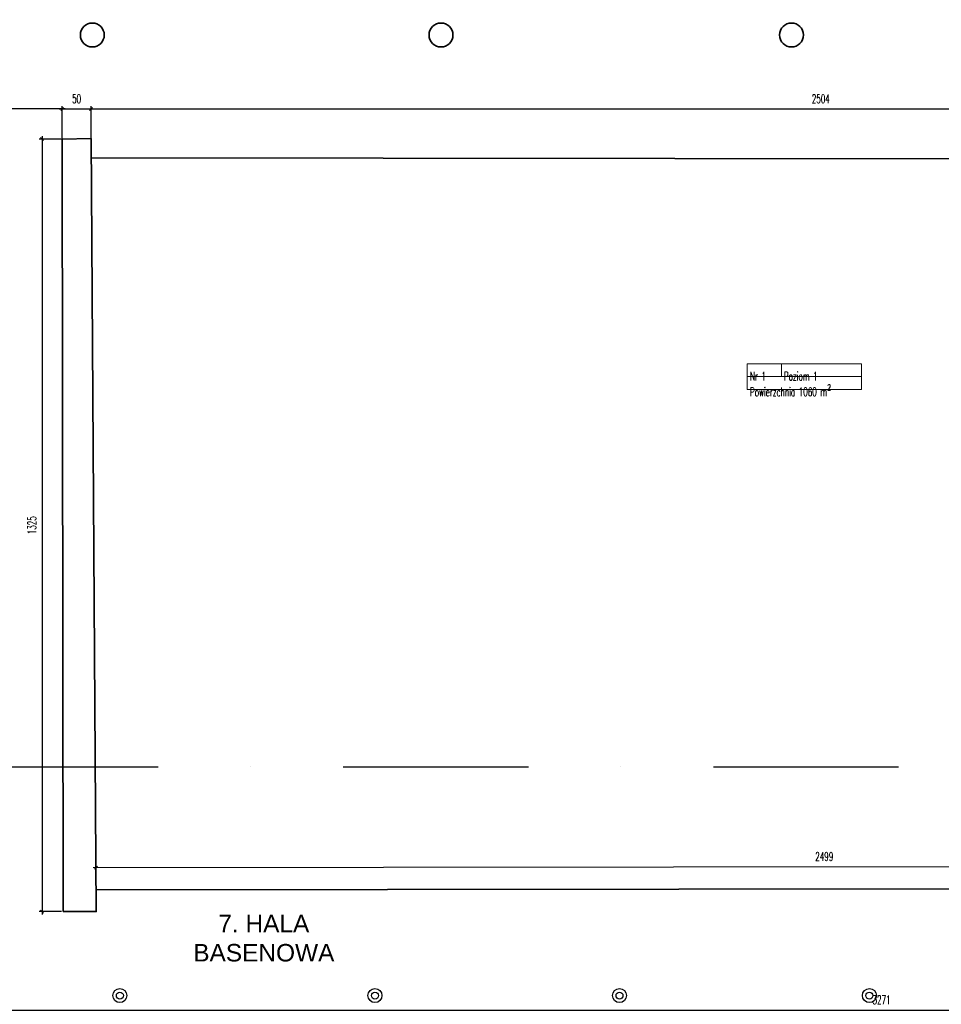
# Model space of a CAD drawing. Header units: millimetres. Extents: x 19887 to 192597, y -14203 to 39042.
# Tile 82 of 256: x 36201 to 38478, y -9852 to -7420. Entities that reach past the tile are written whole.
import ezdxf

# ---------------------------------------------------------------- set-up
doc = ezdxf.new("R2010")
doc.units = ezdxf.units.MM
doc.linetypes.add('KRESKAKROPKA', pattern=[25.4, 12.7, -6.35, 0, -6.35])
doc.layers.get('Defpoints').update_dxf_attribs({"color": 4})
for name, color, linetype in [('A_DBA-RAMKI', 6, 'Continuous'), ('A_DBA_WPUSTY SAN', 150, 'Continuous'), ('Osie przekroj', 252, 'Continuous'), ('Wymiarowanie', 3, 'Continuous')]:
    doc.layers.add(name, color=color, linetype=linetype)
doc.layers.add('Basen_rzut_poziom_1_obrys', color=252, linetype='Continuous', lineweight=35)
doc.layers.add('Tabela', color=1, linetype='Continuous', lineweight=0)
doc.styles.add('ARIAL', font='arial.ttf')
doc.styles.add('ROMANS', font='romans.shx', dxfattribs={"width": 0.6})
doc.styles.get("Standard").update_dxf_attribs({"font": 'arial.ttf'})
doc.dimstyles.new('000001FB70622F18', dxfattribs={"dimtxt": 20, "dimasz": 5, "dimexe": 5, "dimexo": 1, "dimgap": 20, "dimtad": 1, "dimtoh": 1, "dimdec": 0, "dimtxsty": 'Standard', "dimblk": 'OBLIQUE', "dimcen": 0, "dimdle": 5, "dimclrd": 252, "dimclre": 252, "dimclrt": 252, "dimadec": 0, "dimazin": 0, "dimtfac": 1, "dimtdec": 0, "dimtmove": 0, "dimatfit": 3, "dimldrblk": 'OBLIQUE', "dimfxl": 150, "dimfxlon": 1, "dimlwd": 25, "dimlwe": 25, "dimarcsym": 1})

# ---------------------------------------------------------------- blocks, each defined once
blk = doc.blocks.new('_Oblique')
at = {"color": 0, "linetype": 'ByBlock', "lineweight": -2}
blk.add_line((-0.5, -0.5), (0.5, 0.5), dxfattribs=at)
blk = doc.blocks.new('*D640')
at = {"layer": 'Defpoints', "color": 0}
for p in [(90.7, -2122.3), (41.2, -2173.8), (90.7, -2173.5)]:
    blk.add_point(p, dxfattribs=at)
at = {"layer": 'Wymiarowanie', "color": 252, "linetype": 'Continuous', "lineweight": 25}
for p, q in [((36.2, -2122.3), (95.7, -2122.3)), ((41.2, -2172.8), (41.2, -2117.3)), ((90.7, -2172.5), (90.7, -2117.3))]:
    blk.add_line(p, q, dxfattribs=at)
at = {"layer": 'Wymiarowanie', "color": 252, "linetype": 'ByBlock', "lineweight": 25, "xscale": 5, "yscale": 5, "zscale": 5, "rotation": 180}
blk.add_blockref('_Oblique', (41.2, -2122.3), dxfattribs=at)
at = {"layer": 'Wymiarowanie', "color": 252, "linetype": 'ByBlock', "lineweight": 25, "xscale": 5, "yscale": 5, "zscale": 5}
blk.add_blockref('_Oblique', (90.7, -2122.3), dxfattribs=at)
at = {"layer": 'Wymiarowanie', "color": 252, "insert": (66, -2104.8), "char_height": 15, "attachment_point": 5, "style": 'ROMANS'}
blk.add_mtext('50', dxfattribs=at)
blk = doc.blocks.new('*D641')
at = {"layer": 'Defpoints', "color": 0}
for p in [(2594.7, -2122.3), (90.7, -2173.5), (2594.7, -2208.8)]:
    blk.add_point(p, dxfattribs=at)
at = {"layer": 'Wymiarowanie', "color": 252, "linetype": 'Continuous', "lineweight": 25}
for p, q in [((85.7, -2122.3), (2599.7, -2122.3)), ((90.7, -2172.5), (90.7, -2117.3)), ((2594.7, -2207.8), (2594.7, -2117.3))]:
    blk.add_line(p, q, dxfattribs=at)
at = {"layer": 'Wymiarowanie', "color": 252, "linetype": 'ByBlock', "lineweight": 25, "xscale": 5, "yscale": 5, "zscale": 5, "rotation": 180}
blk.add_blockref('_Oblique', (90.7, -2122.3), dxfattribs=at)
at = {"layer": 'Wymiarowanie', "color": 252, "linetype": 'ByBlock', "lineweight": 25, "xscale": 5, "yscale": 5, "zscale": 5}
blk.add_blockref('_Oblique', (2594.7, -2122.3), dxfattribs=at)
at = {"layer": 'Wymiarowanie', "color": 252, "insert": (1342.7, -2104.8), "char_height": 15, "attachment_point": 5, "style": 'ROMANS'}
blk.add_mtext('2504', dxfattribs=at)
blk = doc.blocks.new('*D645')
at = {"layer": 'Defpoints', "color": 0}
for p in [(-189.6, -2122.3), (41.2, -2173.8), (-189.6, -2338.4)]:
    blk.add_point(p, dxfattribs=at)
at = {"layer": 'Wymiarowanie', "color": 252, "linetype": 'Continuous', "lineweight": 25}
for p, q in [((46.2, -2122.3), (-194.6, -2122.3)), ((-189.6, -2272.3), (-189.6, -2117.3)), ((41.2, -2172.8), (41.2, -2117.3))]:
    blk.add_line(p, q, dxfattribs=at)
at = {"layer": 'Wymiarowanie', "color": 252, "linetype": 'ByBlock', "lineweight": 25, "xscale": 5, "yscale": 5, "zscale": 5, "rotation": 180}
blk.add_blockref('_Oblique', (-189.6, -2122.3), dxfattribs=at)
at = {"layer": 'Wymiarowanie', "color": 252, "linetype": 'ByBlock', "lineweight": 25, "xscale": 5, "yscale": 5, "zscale": 5}
blk.add_blockref('_Oblique', (41.2, -2122.3), dxfattribs=at)
at = {"layer": 'Wymiarowanie', "color": 252, "insert": (-74.2, -2104.8), "char_height": 15, "attachment_point": 5, "style": 'ROMANS'}
blk.add_mtext('231', dxfattribs=at)
blk = doc.blocks.new('*D607')
at = {"layer": 'Defpoints', "color": 0}
for p in [(41.2, -2173.8), (6.7, -3498.8), (41.2, -3498.8)]:
    blk.add_point(p, dxfattribs=at)
at = {"layer": 'Wymiarowanie', "color": 252, "linetype": 'Continuous', "lineweight": 25}
for p, q in [((40.2, -2173.8), (1.7, -2173.8)), ((6.7, -2168.8), (6.7, -3503.8)), ((40.2, -3498.8), (1.7, -3498.8))]:
    blk.add_line(p, q, dxfattribs=at)
at = {"layer": 'Wymiarowanie', "color": 252, "linetype": 'ByBlock', "lineweight": 25, "xscale": 5, "yscale": 5, "zscale": 5}
for p, rotation in [((6.7, -2173.8), 90.00000000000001), ((6.7, -3498.8), 270)]:
    blk.add_blockref('_Oblique', p, dxfattribs=dict(at, rotation=rotation))
at = {"layer": 'Wymiarowanie', "color": 252, "insert": (-10.8, -2836.3), "char_height": 15, "attachment_point": 5, "rotation": 90, "style": 'ROMANS'}
blk.add_mtext('1325', dxfattribs=at)
blk = doc.blocks.new('*D679')
at = {"layer": 'Defpoints', "color": 0}
for p in [(2598, -3420.4), (99.4, -3461.3), (2598, -3458.4)]:
    blk.add_point(p, dxfattribs=at)
at = {"layer": 'Wymiarowanie', "color": 252, "linetype": 'Continuous', "lineweight": 25}
for p, q in [((94.4, -3423.3), (2603, -3420.3)), ((99.4, -3460.3), (99.4, -3418.3)), ((2598, -3457.4), (2598, -3415.4))]:
    blk.add_line(p, q, dxfattribs=at)
at = {"layer": 'Wymiarowanie', "color": 252, "linetype": 'ByBlock', "lineweight": 25, "xscale": 5, "yscale": 5, "zscale": 5}
for p, rotation in [((99.4, -3423.3), 180.0675255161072), ((2598, -3420.4), 0.06752551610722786)]:
    blk.add_blockref('_Oblique', p, dxfattribs=dict(at, rotation=rotation))
at = {"layer": 'Wymiarowanie', "color": 252, "insert": (1348.7, -3404.3), "char_height": 15, "attachment_point": 5, "rotation": 0.0675, "style": 'ROMANS'}
blk.add_mtext('2499', dxfattribs=at)
blk = doc.blocks.new('*D1017')
at = {"layer": 'Defpoints', "color": 0}
for p in [(3082.3, -3667.7), (-188.6, -3790.9), (3082.3, -3793.4)]:
    blk.add_point(p, dxfattribs=at)
at = {"layer": 'Wymiarowanie', "color": 252, "linetype": 'Continuous', "lineweight": 25}
for p, q in [((-188.6, -3789.9), (-188.6, -3662.7)), ((3082.3, -3792.4), (3082.3, -3662.7)), ((-193.6, -3667.7), (3087.3, -3667.7))]:
    blk.add_line(p, q, dxfattribs=at)
at = {"layer": 'Wymiarowanie', "color": 252, "linetype": 'ByBlock', "lineweight": 25, "xscale": 5, "yscale": 5, "zscale": 5, "rotation": 180}
blk.add_blockref('_Oblique', (-188.6, -3667.7), dxfattribs=at)
at = {"layer": 'Wymiarowanie', "color": 252, "linetype": 'ByBlock', "lineweight": 25, "xscale": 5, "yscale": 5, "zscale": 5}
blk.add_blockref('_Oblique', (3082.3, -3667.7), dxfattribs=at)
at = {"layer": 'Wymiarowanie', "color": 252, "insert": (1446.9, -3650.2), "char_height": 15, "attachment_point": 5, "style": 'ROMANS'}
blk.add_mtext('3271', dxfattribs=at)
blk = doc.blocks.new('G$CC7950608')
at = {"layer": 'A_DBA_WPUSTY SAN'}
for radius in [19.2, 9.6]:
    blk.add_circle((0, 0), radius, dxfattribs=at)
blk = doc.blocks.new('G$CF5E15B28')
at = {"layer": 'Basen_rzut_poziom_1_obrys', "color": 253, "elevation": 0}
for points in [[(41.2, -2173.8), (90.7, -2173.2), (99.7, -3498.8), (43, -3498.8)], [(41.2, -2173.8), (43, -3498.8)], [(99.4, -3461.3), (2598, -3458.4), (2594.7, -2208.8), (91, -2206.3)]]:
    blk.add_lwpolyline(points, dxfattribs=at)
at = {"layer": 'Basen_rzut_poziom_1_obrys', "color": 253}
for centre in [(92.9, -1995.4, 0), (691.1, -1995.4, 0), (1292.4, -1995.4, 0)]:
    blk.add_circle(centre, 20.5, dxfattribs=at)
at = {"layer": 'Osie przekroj', "color": 253, "linetype": 'KRESKAKROPKA', "ltscale": 25, "elevation": 0}
blk.add_lwpolyline([(-1381.7, -3250.8), (4673.8, -3250.8)], dxfattribs=at)
at = {"layer": 'Tabela', "color": 253, "elevation": 0}
blk.add_lwpolyline([(1216.5, -2559.2), (1412.4, -2559.2), (1412.4, -2603.3), (1216.5, -2603.3)], close=True, dxfattribs=at)
for points in [[(1275.3, -2559.2), (1275.3, -2581.3)], [(1216.5, -2581.3), (1412.4, -2581.3)]]:
    blk.add_lwpolyline(points, dxfattribs=at)
at = {"layer": 'Tabela', "color": 253, "char_height": 15, "width": 30790.406, "attachment_point": 1, "style": 'ROMANS'}
for s, insert in [('Nr 1', (1221.3, -2573, 0)), ('Poziom 1', (1279.5, -2573, 0)), ('\\A1;Powierzchnia 1060 m{\\H0.7x;\\S2^ ;}', (1221.3, -2594.9, 0))]:
    blk.add_mtext(s, dxfattribs=dict(at, insert=insert))
at = {"layer": 'Wymiarowanie', "color": 253}
for base, p1, p2, angle, override, picture, middle in [((-189.6, -2122.3, 0), (41.2, -2173.8, 0), (-189.6, -2338.4, 0), 0, {"dimtxt": 15, "dimgap": 10, "dimtxsty": 'ROMANS'}, '*D645', (-74.2, -2104.8, 0)), ((90.7481, -2122.3064, 0), (41.1926, -2173.7851, 0), (90.7481, -2173.4515, 0), 0, {"dimtxt": 15, "dimgap": 10, "dimtxsty": 'ROMANS'}, '*D640', (65.9704, -2104.8064, 0)), ((2594.7, -2122.3, 0), (90.7, -2173.5, 0), (2594.7, -2208.8, 0), 0, {"dimtxt": 15, "dimgap": 10, "dimtxsty": 'ROMANS', "dimtmove": 1}, '*D641', (1342.7, -2104.8, 0)), ((6.7, -3498.8, 0), (41.2, -2173.8, 0), (41.2, -3498.8, 0), 90, {"dimtxt": 15, "dimgap": 10, "dimtxsty": 'ROMANS'}, '*D607', (-10.8, -2836.3, 0)), ((3082.3, -3667.7, 0), (-188.6, -3790.9, 0), (3082.3, -3793.4, 0), 0, {"dimtxt": 15, "dimgap": 10, "dimtxsty": 'ROMANS'}, '*D1017', (1446.9, -3650.2, 0))]:
    dim = blk.add_linear_dim(base=base, p1=p1, p2=p2, angle=angle, dimstyle='000001FB70622F18', override=override, dxfattribs=at)
    dim.commit()
    dim.dimension.update_dxf_attribs({"geometry": picture, "text_midpoint": middle})
dim = blk.add_linear_dim(base=(2598, -3420.4, 0), p1=(99.4, -3461.3, 0), p2=(2598, -3458.4, 0), angle=0.0675, dimstyle='000001FB70622F18', override={"dimtxt": 15, "dimgap": 10, "dimtxsty": 'ROMANS'}, dxfattribs=at)
dim.commit()
dim.dimension.update_dxf_attribs({"geometry": '*D679', "text_midpoint": (1348.7, -3421.8, 0), "dimtype": 161})

msp = doc.modelspace()

# ---------------------------------------------------------------- block references
at = {"xscale": 1.44, "yscale": 1.44, "zscale": 1.44}
msp.add_blockref('G$CF5E15B28', (36246.3, -4584.8, 0), dxfattribs=at)
at = {"layer": 'A_DBA_WPUSTY SAN', "xscale": 0.9, "yscale": 0.9, "zscale": 0.9}
for p in [(36448.1, -9830.6, 0), (37078.4, -9830.6, 0), (37682.5, -9830.6, 0), (38300, -9830.6, 0)]:
    msp.add_blockref('G$CC7950608', p, dxfattribs=at)

# ---------------------------------------------------------------- texts
at = {"layer": 'A_DBA-RAMKI', "color": 3, "ltscale": 60, "insert": (36803.8, -9689, 0), "char_height": 43.2, "width": 1545.592, "attachment_point": 5, "style": 'ARIAL'}
msp.add_mtext('7. HALA\\PBASENOWA', dxfattribs=at)

doc.saveas('drawing.dxf')
